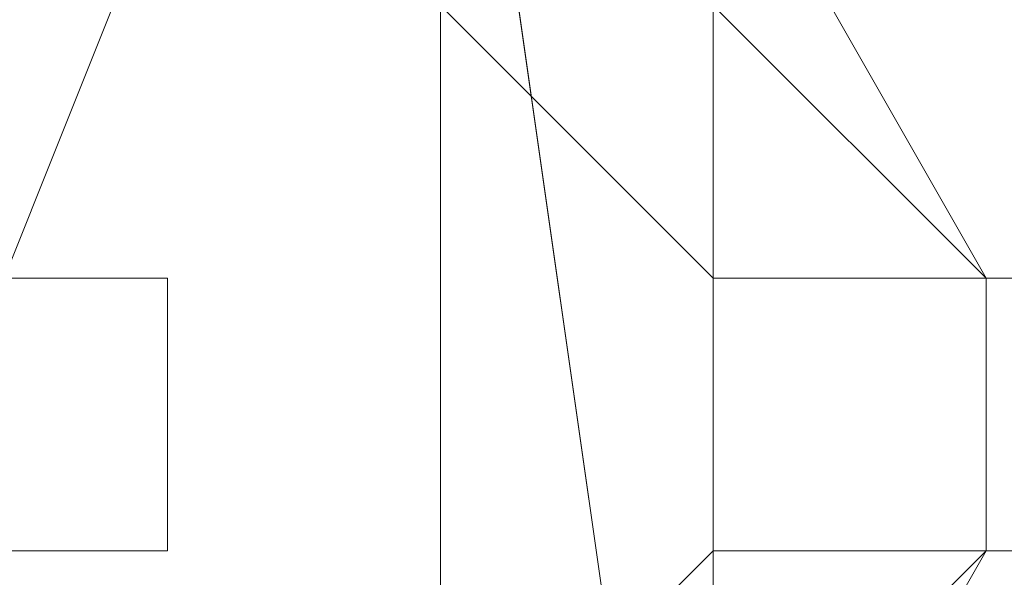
# Model space of a CAD drawing. Header units: inches. Extents: x -79624 to 52587, y -27526 to 10116.
# Tile 231 of 256: x 6317 to 6349, y -7667 to -7649. Entities that reach past the tile are written whole.
import ezdxf
from ezdxf import colors
from ezdxf.entities.mleader import LeaderData, LeaderLine
from ezdxf.math import Vec2, Vec3

# ---------------------------------------------------------------- set-up
doc = ezdxf.new("R2010")
doc.units = ezdxf.units.IN
doc.header["$MEASUREMENT"] = 0
doc.layers.add('- განათება', color=7, linetype='Continuous')
doc.layers.add('Dimensioning - General', color=7, linetype='Continuous')
doc.layers.add('- მექანიკური ნაწილი', color=7, linetype='Continuous', lineweight=18)
doc.styles.add('CT', font='ARIALN.TTF', dxfattribs={"height": 200})
doc.styles.add('GENERATED_STYLE_1', font='txt')
doc.dimstyles.new('GENERATED_STYLE__1', dxfattribs={"dimtxt": 100, "dimasz": 76, "dimexe": 0.18, "dimexo": 0.0625, "dimgap": 0, "dimtad": 0, "dimdec": 0, "dimlfac": 0.1, "dimzin": 0, "dimdsep": 46, "dimtxsty": 'GENERATED_STYLE_1', "dimblk": 'ARROWHEAD_5', "dimblk1": 'ARROWHEAD_5', "dimblk2": 'ARROWHEAD_5', "dimcen": 0.09, "dimse1": 1, "dimse2": 1, "dimclrd": 7, "dimclre": 7, "dimclrt": 7, "dimadec": 0, "dimazin": 0, "dimtfac": 1, "dimtdec": 4, "dimtmove": 0, "dimatfit": 3, "dimfxl": 1, "dimtolj": 1, "dimtzin": 0, "dimarcsym": 0})

# ---------------------------------------------------------------- blocks, each defined once
blk = doc.blocks.new('ARROWHEAD_5')
at = {"linetype": 'Continuous', "lineweight": 0}
blk.add_hatch(color=0, dxfattribs=at).paths.add_polyline_path([(-1, 0.2679), (0, 0), (-1, -0.2679)])
at = {"color": 0, "linetype": 'Continuous', "lineweight": 0}
blk.add_line((0, 0), (-1, 0), dxfattribs=at)
blk = doc.blocks.new('*D249')
at = {"layer": 'Defpoints', "color": 0, "linetype": 'Continuous', "transparency": 16777216}
for p in [(358.556, 209.203), (25258.556, 209.203), (1258.556, -26125.722)]:
    blk.add_point(p, dxfattribs=at)
at = {"layer": 'Dimensioning - General', "color": 7, "linetype": 'Continuous', "lineweight": -2, "transparency": 16777216}
for p, q in [((358.556, 133.203), (358.556, -12795.724)), ((358.556, -26049.722), (358.556, -13148.104))]:
    blk.add_line(p, q, dxfattribs=at)
at = {"layer": 'Dimensioning - General', "color": 7, "linetype": 'Continuous', "lineweight": -2, "transparency": 16777216, "xscale": 76.00000000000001, "yscale": 76.00000000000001, "zscale": 76.00000000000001}
for p, rotation in [((358.556, 209.203), 90), ((358.556, -26125.722), 270)]:
    blk.add_blockref('ARROWHEAD_5', p, dxfattribs=dict(at, rotation=rotation))
at = {"layer": 'Dimensioning - General', "color": 7, "linetype": 'Continuous', "lineweight": 13, "transparency": 16777216, "insert": (358.556, -12971.914), "char_height": 100, "attachment_point": 5, "rotation": 90, "style": 'GENERATED_STYLE_1'}
blk.add_mtext('\\A1;2633', dxfattribs=at)
blk = doc.blocks.new('_DotSmall')
at = {"color": 0, "linetype": 'ByBlock', "const_width": 0.5}
blk.add_lwpolyline([(-0.0625, 0, 1), (0.0625, 0, 1)], format="xyb", close=True, dxfattribs=at)

msp = doc.modelspace()

# ---------------------------------------------------------------- linework, layer by layer
at = {"layer": '- მექანიკური ნაწილი', "color": 7, "lineweight": 0}
for points in [[(6330.76563, -7199.35115), (6330.76563, -7702.34471), (6312.80158, -7702.34471), (6330.76563, -7702.34471), (6312.80158, -7702.34471), (6312.80158, -7855.03918), (6330.76563, -7855.03918), (6330.76563, -7702.34471), (6339.74766, -7702.34471), (6339.74766, -7855.03918), (6330.76563, -7855.03918), (6339.74766, -7855.03918), (6330.76563, -7855.03918), (6339.74766, -7855.03918), (6330.76563, -7855.03918), (6330.76563, -7890.96729)], [(6312.80158, -7199.35115), (6312.80158, -7702.34471), (6330.76563, -7702.34471), (6330.76563, -7199.35115)], [(6339.74766, -7199.35115), (6339.74766, -7702.34471), (6330.76563, -7702.34471), (6330.76563, -7199.35115)], [(6330.76563, -7630.48848), (6339.74766, -7693.36268), (6330.76563, -7630.48848)]]:
    msp.add_lwpolyline(points, dxfattribs=at)
at = {"layer": '- მექანიკური ნაწილი', "lineweight": 0}
for points in [[(6348.72969, -7657.43457), (6312.80158, -7594.56037), (6348.72969, -7657.43457)], [(6339.74766, -7675.39862), (6339.74766, -7666.4166), (6339.74766, -7657.43457), (6339.74766, -7666.4166), (6339.74766, -7657.43457), (6339.74766, -7648.45254), (6339.74766, -7639.47051), (6330.76563, -7639.47051), (6330.76563, -7630.48848), (6321.78361, -7630.48848), (6312.80158, -7630.48848)], [(6330.76563, -7648.45254), (6339.74766, -7657.43457), (6330.76563, -7648.45254)], [(6330.76563, -7648.45254), (6339.74766, -7657.43457), (6330.76563, -7648.45254)], [(6330.76563, -7648.45254), (6339.74766, -7657.43457), (6330.76563, -7648.45254)], [(6330.76563, -7648.45254), (6339.74766, -7657.43457), (6330.76563, -7648.45254)], [(6330.76563, -7648.45254), (6339.74766, -7657.43457), (6330.76563, -7648.45254)], [(6330.76563, -7648.45254), (6339.74766, -7657.43457), (6330.76563, -7648.45254)], [(6330.76563, -7648.45254), (6339.74766, -7657.43457), (6330.76563, -7648.45254)], [(6330.76563, -7648.45254), (6339.74766, -7657.43457), (6330.76563, -7648.45254)], [(6330.76563, -7648.45254), (6339.74766, -7657.43457), (6330.76563, -7648.45254)], [(6330.76563, -7648.45254), (6339.74766, -7657.43457), (6330.76563, -7648.45254)], [(6330.76563, -7648.45254), (6339.74766, -7657.43457), (6330.76563, -7648.45254)], [(6330.76563, -7648.45254), (6339.74766, -7657.43457), (6330.76563, -7648.45254)], [(6330.76563, -7648.45254), (6339.74766, -7657.43457), (6330.76563, -7648.45254)], [(6330.76563, -7648.45254), (6339.74766, -7657.43457), (6330.76563, -7648.45254)], [(6330.76563, -7648.45254), (6339.74766, -7657.43457), (6330.76563, -7648.45254)], [(6330.76563, -7648.45254), (6339.74766, -7657.43457), (6330.76563, -7648.45254)], [(6330.76563, -7648.45254), (6339.74766, -7657.43457), (6330.76563, -7648.45254)], [(6330.76563, -7648.45254), (6339.74766, -7657.43457), (6330.76563, -7648.45254)], [(6330.76563, -7648.45254), (6339.74766, -7657.43457), (6330.76563, -7648.45254)], [(6330.76563, -7648.45254), (6339.74766, -7657.43457), (6330.76563, -7648.45254)], [(6330.76563, -7648.45254), (6339.74766, -7657.43457), (6330.76563, -7648.45254)], [(6330.76563, -7648.45254), (6339.74766, -7657.43457), (6330.76563, -7648.45254)], [(6330.76563, -7648.45254), (6339.74766, -7657.43457), (6330.76563, -7648.45254)], [(6330.76563, -7648.45254), (6339.74766, -7657.43457), (6330.76563, -7648.45254)], [(6339.74766, -7657.43457), (6339.74766, -7648.45254), (6339.74766, -7657.43457)], [(6339.74766, -7648.45254), (6339.74766, -7657.43457), (6339.74766, -7648.45254)], [(6339.74766, -7648.45254), (6339.74766, -7657.43457), (6339.74766, -7648.45254)], [(6339.74766, -7648.45254), (6339.74766, -7657.43457), (6339.74766, -7648.45254)], [(6339.74766, -7648.45254), (6339.74766, -7657.43457), (6339.74766, -7648.45254)], [(6339.74766, -7648.45254), (6339.74766, -7657.43457), (6339.74766, -7648.45254)], [(6339.74766, -7648.45254), (6339.74766, -7657.43457), (6339.74766, -7648.45254)], [(6339.74766, -7648.45254), (6339.74766, -7657.43457), (6339.74766, -7648.45254)], [(6339.74766, -7648.45254), (6339.74766, -7657.43457), (6339.74766, -7648.45254)], [(6339.74766, -7648.45254), (6339.74766, -7657.43457), (6339.74766, -7648.45254)], [(6339.74766, -7648.45254), (6339.74766, -7657.43457), (6339.74766, -7648.45254)], [(6339.74766, -7648.45254), (6339.74766, -7657.43457), (6339.74766, -7648.45254)], [(6339.74766, -7648.45254), (6339.74766, -7657.43457), (6339.74766, -7648.45254)], [(6339.74766, -7648.45254), (6339.74766, -7657.43457), (6339.74766, -7648.45254)], [(6339.74766, -7648.45254), (6339.74766, -7657.43457), (6339.74766, -7648.45254)], [(6339.74766, -7648.45254), (6339.74766, -7657.43457), (6339.74766, -7648.45254)], [(6339.74766, -7648.45254), (6339.74766, -7657.43457), (6339.74766, -7648.45254)], [(6339.74766, -7648.45254), (6339.74766, -7657.43457), (6339.74766, -7648.45254)], [(6339.74766, -7648.45254), (6339.74766, -7657.43457), (6339.74766, -7648.45254)], [(6339.74766, -7648.45254), (6339.74766, -7657.43457), (6339.74766, -7648.45254)], [(6339.74766, -7648.45254), (6339.74766, -7657.43457), (6339.74766, -7648.45254)], [(6339.74766, -7648.45254), (6339.74766, -7657.43457), (6339.74766, -7648.45254)], [(6339.74766, -7648.45254), (6339.74766, -7657.43457), (6339.74766, -7648.45254)], [(6339.74766, -7648.45254), (6339.74766, -7657.43457), (6339.74766, -7648.45254)], [(6339.74766, -7648.45254), (6339.74766, -7657.43457), (6339.74766, -7648.45254)], [(6339.74766, -7648.45254), (6339.74766, -7657.43457), (6339.74766, -7648.45254)], [(6339.74766, -7648.45254), (6339.74766, -7657.43457), (6339.74766, -7648.45254)], [(6339.74766, -7648.45254), (6339.74766, -7657.43457), (6339.74766, -7648.45254)], [(6339.74766, -7648.45254), (6339.74766, -7657.43457), (6339.74766, -7648.45254)], [(6339.74766, -7648.45254), (6339.74766, -7657.43457), (6339.74766, -7648.45254)], [(6339.74766, -7648.45254), (6339.74766, -7657.43457), (6339.74766, -7648.45254)], [(6339.74766, -7648.45254), (6339.74766, -7657.43457), (6339.74766, -7648.45254)], [(6339.74766, -7648.45254), (6339.74766, -7657.43457), (6339.74766, -7648.45254)], [(6339.74766, -7648.45254), (6339.74766, -7657.43457), (6339.74766, -7648.45254)], [(6339.74766, -7648.45254), (6339.74766, -7657.43457), (6339.74766, -7648.45254)], [(6339.74766, -7648.45254), (6339.74766, -7657.43457), (6339.74766, -7648.45254)], [(6339.74766, -7648.45254), (6339.74766, -7657.43457), (6339.74766, -7648.45254)], [(6339.74766, -7648.45254), (6339.74766, -7657.43457), (6339.74766, -7648.45254)], [(6339.74766, -7648.45254), (6339.74766, -7657.43457), (6339.74766, -7648.45254)], [(6339.74766, -7648.45254), (6339.74766, -7657.43457), (6339.74766, -7648.45254)], [(6339.74766, -7648.45254), (6339.74766, -7657.43457), (6339.74766, -7648.45254)], [(6339.74766, -7648.45254), (6339.74766, -7657.43457), (6339.74766, -7648.45254)], [(6339.74766, -7648.45254), (6339.74766, -7657.43457), (6339.74766, -7648.45254)], [(6339.74766, -7648.45254), (6339.74766, -7657.43457), (6339.74766, -7648.45254)], [(6339.74766, -7648.45254), (6339.74766, -7657.43457), (6339.74766, -7648.45254)], [(6339.74766, -7648.45254), (6339.74766, -7657.43457), (6339.74766, -7648.45254)], [(6339.74766, -7648.45254), (6339.74766, -7657.43457), (6339.74766, -7648.45254)], [(6339.74766, -7648.45254), (6339.74766, -7657.43457), (6339.74766, -7648.45254)], [(6339.74766, -7648.45254), (6339.74766, -7657.43457), (6339.74766, -7648.45254)], [(6339.74766, -7648.45254), (6339.74766, -7657.43457), (6339.74766, -7648.45254)], [(6339.74766, -7648.45254), (6339.74766, -7657.43457), (6339.74766, -7648.45254)], [(6339.74766, -7648.45254), (6339.74766, -7657.43457), (6339.74766, -7648.45254)], [(6339.74766, -7648.45254), (6339.74766, -7657.43457), (6339.74766, -7648.45254)], [(6339.74766, -7648.45254), (6339.74766, -7657.43457), (6339.74766, -7648.45254)], [(6339.74766, -7648.45254), (6339.74766, -7657.43457), (6339.74766, -7648.45254)], [(6339.74766, -7648.45254), (6339.74766, -7657.43457), (6339.74766, -7648.45254)], [(6339.74766, -7648.45254), (6339.74766, -7657.43457), (6339.74766, -7648.45254)], [(6339.74766, -7648.45254), (6339.74766, -7657.43457), (6339.74766, -7648.45254)], [(6339.74766, -7648.45254), (6339.74766, -7657.43457), (6339.74766, -7648.45254)], [(6339.74766, -7648.45254), (6339.74766, -7657.43457), (6339.74766, -7648.45254)], [(6339.74766, -7648.45254), (6339.74766, -7657.43457), (6339.74766, -7648.45254)], [(6339.74766, -7648.45254), (6339.74766, -7657.43457), (6339.74766, -7648.45254)], [(6339.74766, -7648.45254), (6339.74766, -7657.43457), (6339.74766, -7648.45254)], [(6339.74766, -7648.45254), (6339.74766, -7657.43457), (6339.74766, -7648.45254)], [(6339.74766, -7648.45254), (6339.74766, -7657.43457), (6339.74766, -7648.45254)], [(6339.74766, -7648.45254), (6339.74766, -7657.43457), (6339.74766, -7648.45254)], [(6339.74766, -7648.45254), (6339.74766, -7657.43457), (6339.74766, -7648.45254)], [(6339.74766, -7657.43457), (6339.74766, -7648.45254), (6339.74766, -7657.43457)], [(6339.74766, -7657.43457), (6339.74766, -7648.45254)], [(6339.74766, -7666.4166), (6339.74766, -7657.43457), (6339.74766, -7666.4166)], [(6339.74766, -7657.43457), (6339.74766, -7657.43457)], [(6339.74766, -7657.43457), (6339.74766, -7666.4166), (6339.74766, -7657.43457)], [(6339.74766, -7657.43457), (6339.74766, -7666.4166), (6339.74766, -7657.43457)], [(6339.74766, -7657.43457), (6339.74766, -7666.4166), (6339.74766, -7657.43457)], [(6339.74766, -7657.43457), (6339.74766, -7666.4166), (6339.74766, -7657.43457)], [(6339.74766, -7657.43457), (6339.74766, -7666.4166), (6339.74766, -7657.43457)], [(6339.74766, -7657.43457), (6339.74766, -7666.4166), (6339.74766, -7657.43457)], [(6339.74766, -7657.43457), (6339.74766, -7666.4166), (6339.74766, -7657.43457)], [(6339.74766, -7657.43457), (6339.74766, -7666.4166), (6339.74766, -7657.43457)], [(6339.74766, -7666.4166), (6339.74766, -7657.43457), (6339.74766, -7666.4166)], [(6339.74766, -7657.43457), (6339.74766, -7666.4166), (6339.74766, -7657.43457)], [(6339.74766, -7657.43457), (6339.74766, -7666.4166), (6339.74766, -7657.43457)], [(6339.74766, -7657.43457), (6339.74766, -7666.4166), (6339.74766, -7657.43457)], [(6339.74766, -7666.4166), (6339.74766, -7657.43457), (6339.74766, -7666.4166)], [(6339.74766, -7657.43457), (6339.74766, -7657.43457)], [(6339.74766, -7666.4166), (6339.74766, -7657.43457), (6339.74766, -7666.4166)], [(6339.74766, -7657.43457), (6339.74766, -7666.4166), (6339.74766, -7657.43457)], [(6339.74766, -7657.43457), (6339.74766, -7666.4166), (6339.74766, -7657.43457)], [(6339.74766, -7657.43457), (6339.74766, -7666.4166), (6339.74766, -7657.43457)], [(6339.74766, -7657.43457), (6339.74766, -7666.4166), (6339.74766, -7657.43457)], [(6339.74766, -7657.43457), (6339.74766, -7666.4166), (6339.74766, -7657.43457)], [(6339.74766, -7657.43457), (6339.74766, -7666.4166), (6339.74766, -7657.43457)], [(6339.74766, -7657.43457), (6339.74766, -7666.4166), (6339.74766, -7657.43457)], [(6339.74766, -7657.43457), (6339.74766, -7666.4166), (6339.74766, -7657.43457)], [(6339.74766, -7657.43457), (6339.74766, -7666.4166), (6339.74766, -7657.43457)], [(6339.74766, -7657.43457), (6339.74766, -7666.4166), (6339.74766, -7657.43457)], [(6339.74766, -7657.43457), (6339.74766, -7666.4166), (6339.74766, -7657.43457)], [(6339.74766, -7657.43457), (6339.74766, -7666.4166), (6339.74766, -7657.43457)], [(6339.74766, -7657.43457), (6339.74766, -7666.4166), (6339.74766, -7657.43457)], [(6339.74766, -7657.43457), (6339.74766, -7666.4166), (6339.74766, -7657.43457)], [(6339.74766, -7657.43457), (6339.74766, -7666.4166), (6339.74766, -7657.43457)], [(6339.74766, -7657.43457), (6339.74766, -7666.4166), (6339.74766, -7657.43457)], [(6339.74766, -7657.43457), (6339.74766, -7666.4166), (6339.74766, -7657.43457)], [(6339.74766, -7657.43457), (6339.74766, -7666.4166), (6339.74766, -7657.43457)], [(6339.74766, -7657.43457), (6339.74766, -7666.4166), (6339.74766, -7657.43457)], [(6339.74766, -7657.43457), (6339.74766, -7657.43457)], [(6339.74766, -7657.43457), (6339.74766, -7657.43457)], [(6339.74766, -7657.43457), (6339.74766, -7657.43457)], [(6339.74766, -7657.43457), (6339.74766, -7657.43457)], [(6339.74766, -7657.43457), (6339.74766, -7657.43457)], [(6339.74766, -7657.43457), (6339.74766, -7657.43457)], [(6339.74766, -7657.43457), (6339.74766, -7657.43457)], [(6339.74766, -7657.43457), (6339.74766, -7657.43457)], [(6339.74766, -7657.43457), (6339.74766, -7657.43457)], [(6339.74766, -7657.43457), (6339.74766, -7657.43457)], [(6339.74766, -7657.43457), (6339.74766, -7657.43457)], [(6339.74766, -7657.43457), (6339.74766, -7657.43457)], [(6339.74766, -7657.43457), (6339.74766, -7657.43457)], [(6339.74766, -7657.43457), (6339.74766, -7657.43457)], [(6339.74766, -7657.43457), (6339.74766, -7657.43457)], [(6339.74766, -7657.43457), (6339.74766, -7657.43457)], [(6339.74766, -7657.43457), (6339.74766, -7657.43457)], [(6339.74766, -7657.43457), (6339.74766, -7657.43457)], [(6339.74766, -7657.43457), (6339.74766, -7657.43457)], [(6339.74766, -7657.43457), (6339.74766, -7657.43457)], [(6339.74766, -7657.43457), (6339.74766, -7657.43457)], [(6339.74766, -7657.43457), (6339.74766, -7657.43457)], [(6339.74766, -7657.43457), (6339.74766, -7657.43457)], [(6339.74766, -7657.43457), (6339.74766, -7657.43457)], [(6339.74766, -7657.43457), (6339.74766, -7657.43457)], [(6339.74766, -7657.43457), (6339.74766, -7657.43457)], [(6339.74766, -7657.43457), (6339.74766, -7657.43457)], [(6339.74766, -7657.43457), (6339.74766, -7657.43457)], [(6339.74766, -7657.43457), (6339.74766, -7657.43457)], [(6339.74766, -7657.43457), (6339.74766, -7657.43457)], [(6339.74766, -7657.43457), (6339.74766, -7657.43457)], [(6339.74766, -7657.43457), (6339.74766, -7657.43457)], [(6339.74766, -7666.4166), (6339.74766, -7657.43457)], [(6339.74766, -7666.4166), (6339.74766, -7657.43457)], [(6339.74766, -7657.43457), (6339.74766, -7666.4166), (6339.74766, -7657.43457)], [(6339.74766, -7657.43457), (6339.74766, -7666.4166), (6339.74766, -7657.43457)], [(6339.74766, -7657.43457), (6339.74766, -7666.4166), (6339.74766, -7657.43457)], [(6339.74766, -7657.43457), (6339.74766, -7666.4166), (6339.74766, -7657.43457)], [(6339.74766, -7657.43457), (6339.74766, -7666.4166), (6339.74766, -7657.43457)], [(6339.74766, -7657.43457), (6339.74766, -7666.4166), (6339.74766, -7657.43457)], [(6339.74766, -7657.43457), (6339.74766, -7666.4166), (6339.74766, -7657.43457)], [(6339.74766, -7657.43457), (6339.74766, -7666.4166), (6339.74766, -7657.43457)], [(6339.74766, -7666.4166), (6339.74766, -7657.43457), (6339.74766, -7666.4166)], [(6339.74766, -7657.43457), (6339.74766, -7666.4166), (6339.74766, -7657.43457)], [(6339.74766, -7657.43457), (6339.74766, -7666.4166), (6339.74766, -7657.43457)], [(6339.74766, -7657.43457), (6339.74766, -7666.4166), (6339.74766, -7657.43457)], [(6339.74766, -7666.4166), (6339.74766, -7657.43457), (6339.74766, -7666.4166)], [(6339.74766, -7657.43457), (6339.74766, -7657.43457)], [(6339.74766, -7666.4166), (6339.74766, -7657.43457), (6339.74766, -7666.4166)], [(6339.74766, -7657.43457), (6339.74766, -7666.4166), (6339.74766, -7657.43457)], [(6339.74766, -7657.43457), (6339.74766, -7666.4166), (6339.74766, -7657.43457)], [(6339.74766, -7657.43457), (6339.74766, -7666.4166), (6339.74766, -7657.43457)], [(6339.74766, -7657.43457), (6339.74766, -7666.4166), (6339.74766, -7657.43457)], [(6339.74766, -7657.43457), (6339.74766, -7666.4166), (6339.74766, -7657.43457)], [(6339.74766, -7657.43457), (6339.74766, -7666.4166), (6339.74766, -7657.43457)], [(6339.74766, -7657.43457), (6339.74766, -7666.4166), (6339.74766, -7657.43457)], [(6339.74766, -7657.43457), (6339.74766, -7666.4166), (6339.74766, -7657.43457)], [(6339.74766, -7657.43457), (6339.74766, -7666.4166), (6339.74766, -7657.43457)], [(6339.74766, -7657.43457), (6339.74766, -7666.4166), (6339.74766, -7657.43457)], [(6339.74766, -7657.43457), (6339.74766, -7666.4166), (6339.74766, -7657.43457)], [(6339.74766, -7657.43457), (6339.74766, -7666.4166), (6339.74766, -7657.43457)], [(6339.74766, -7657.43457), (6339.74766, -7666.4166), (6339.74766, -7657.43457)], [(6339.74766, -7657.43457), (6339.74766, -7666.4166), (6339.74766, -7657.43457)], [(6339.74766, -7657.43457), (6339.74766, -7666.4166), (6339.74766, -7657.43457)], [(6339.74766, -7657.43457), (6339.74766, -7666.4166), (6339.74766, -7657.43457)], [(6339.74766, -7657.43457), (6339.74766, -7666.4166), (6339.74766, -7657.43457)], [(6339.74766, -7657.43457), (6339.74766, -7666.4166), (6339.74766, -7657.43457)], [(6339.74766, -7657.43457), (6339.74766, -7666.4166), (6339.74766, -7657.43457)], [(6339.74766, -7657.43457), (6339.74766, -7657.43457)], [(6339.74766, -7657.43457), (6339.74766, -7657.43457)], [(6339.74766, -7657.43457), (6339.74766, -7657.43457)], [(6339.74766, -7657.43457), (6339.74766, -7657.43457)], [(6339.74766, -7657.43457), (6339.74766, -7657.43457)], [(6339.74766, -7657.43457), (6339.74766, -7657.43457)], [(6339.74766, -7657.43457), (6339.74766, -7657.43457)], [(6339.74766, -7657.43457), (6339.74766, -7657.43457)], [(6339.74766, -7657.43457), (6339.74766, -7657.43457)], [(6339.74766, -7657.43457), (6339.74766, -7657.43457)], [(6339.74766, -7657.43457), (6339.74766, -7657.43457)], [(6339.74766, -7657.43457), (6339.74766, -7657.43457)], [(6339.74766, -7657.43457), (6339.74766, -7657.43457)], [(6339.74766, -7657.43457), (6339.74766, -7657.43457)], [(6339.74766, -7657.43457), (6339.74766, -7657.43457)], [(6339.74766, -7657.43457), (6339.74766, -7657.43457)], [(6339.74766, -7657.43457), (6339.74766, -7657.43457)], [(6339.74766, -7657.43457), (6339.74766, -7657.43457)], [(6339.74766, -7657.43457), (6339.74766, -7657.43457)], [(6339.74766, -7657.43457), (6339.74766, -7657.43457)], [(6339.74766, -7657.43457), (6339.74766, -7657.43457)], [(6339.74766, -7657.43457), (6339.74766, -7657.43457)], [(6339.74766, -7657.43457), (6339.74766, -7657.43457)], [(6339.74766, -7657.43457), (6339.74766, -7657.43457)], [(6339.74766, -7657.43457), (6339.74766, -7657.43457)], [(6339.74766, -7657.43457), (6339.74766, -7657.43457)], [(6339.74766, -7657.43457), (6339.74766, -7657.43457)], [(6339.74766, -7657.43457), (6339.74766, -7657.43457)], [(6339.74766, -7657.43457), (6339.74766, -7657.43457)], [(6339.74766, -7657.43457), (6339.74766, -7657.43457)], [(6339.74766, -7657.43457), (6339.74766, -7657.43457)], [(6339.74766, -7657.43457), (6339.74766, -7657.43457)], [(6339.74766, -7657.43457), (6339.74766, -7666.4166), (6339.74766, -7657.43457)], [(6339.74766, -7657.43457), (6339.74766, -7666.4166), (6339.74766, -7657.43457)], [(6339.74766, -7657.43457), (6339.74766, -7666.4166), (6339.74766, -7657.43457)], [(6339.74766, -7657.43457), (6339.74766, -7666.4166), (6339.74766, -7657.43457)], [(6339.74766, -7657.43457), (6339.74766, -7666.4166), (6339.74766, -7657.43457)], [(6339.74766, -7657.43457), (6339.74766, -7666.4166), (6339.74766, -7657.43457)], [(6339.74766, -7657.43457), (6339.74766, -7666.4166), (6339.74766, -7657.43457)], [(6339.74766, -7657.43457), (6339.74766, -7666.4166), (6339.74766, -7657.43457)], [(6339.74766, -7666.4166), (6339.74766, -7657.43457), (6339.74766, -7666.4166)], [(6339.74766, -7657.43457), (6339.74766, -7666.4166), (6339.74766, -7657.43457)], [(6339.74766, -7657.43457), (6339.74766, -7666.4166), (6339.74766, -7657.43457)], [(6339.74766, -7657.43457), (6339.74766, -7666.4166), (6339.74766, -7657.43457)], [(6339.74766, -7666.4166), (6339.74766, -7657.43457), (6339.74766, -7666.4166)], [(6339.74766, -7657.43457), (6339.74766, -7657.43457)], [(6339.74766, -7666.4166), (6339.74766, -7657.43457), (6339.74766, -7666.4166)], [(6339.74766, -7657.43457), (6339.74766, -7666.4166), (6339.74766, -7657.43457)], [(6339.74766, -7657.43457), (6339.74766, -7666.4166), (6339.74766, -7657.43457)], [(6339.74766, -7657.43457), (6339.74766, -7666.4166), (6339.74766, -7657.43457)], [(6339.74766, -7657.43457), (6339.74766, -7666.4166), (6339.74766, -7657.43457)], [(6339.74766, -7657.43457), (6339.74766, -7666.4166), (6339.74766, -7657.43457)], [(6339.74766, -7657.43457), (6339.74766, -7666.4166), (6339.74766, -7657.43457)], [(6339.74766, -7657.43457), (6339.74766, -7666.4166), (6339.74766, -7657.43457)], [(6339.74766, -7657.43457), (6339.74766, -7666.4166), (6339.74766, -7657.43457)], [(6339.74766, -7657.43457), (6339.74766, -7666.4166), (6339.74766, -7657.43457)], [(6339.74766, -7657.43457), (6339.74766, -7666.4166), (6339.74766, -7657.43457)], [(6339.74766, -7657.43457), (6339.74766, -7666.4166), (6339.74766, -7657.43457)], [(6339.74766, -7657.43457), (6339.74766, -7666.4166), (6339.74766, -7657.43457)], [(6339.74766, -7657.43457), (6339.74766, -7666.4166), (6339.74766, -7657.43457)], [(6339.74766, -7657.43457), (6339.74766, -7666.4166), (6339.74766, -7657.43457)], [(6339.74766, -7657.43457), (6339.74766, -7666.4166), (6339.74766, -7657.43457)], [(6339.74766, -7657.43457), (6339.74766, -7666.4166), (6339.74766, -7657.43457)], [(6339.74766, -7657.43457), (6339.74766, -7666.4166), (6339.74766, -7657.43457)], [(6339.74766, -7657.43457), (6339.74766, -7666.4166), (6339.74766, -7657.43457)], [(6339.74766, -7657.43457), (6339.74766, -7666.4166), (6339.74766, -7657.43457)], [(6339.74766, -7657.43457), (6339.74766, -7657.43457)], [(6339.74766, -7657.43457), (6339.74766, -7657.43457)], [(6339.74766, -7657.43457), (6339.74766, -7657.43457)], [(6339.74766, -7657.43457), (6339.74766, -7657.43457)], [(6339.74766, -7657.43457), (6339.74766, -7657.43457)], [(6339.74766, -7657.43457), (6339.74766, -7657.43457)], [(6339.74766, -7657.43457), (6339.74766, -7657.43457)], [(6339.74766, -7657.43457), (6339.74766, -7657.43457)], [(6339.74766, -7657.43457), (6339.74766, -7657.43457)], [(6339.74766, -7657.43457), (6339.74766, -7657.43457)], [(6339.74766, -7657.43457), (6339.74766, -7657.43457)], [(6339.74766, -7657.43457), (6339.74766, -7657.43457)], [(6339.74766, -7657.43457), (6339.74766, -7657.43457)], [(6339.74766, -7657.43457), (6339.74766, -7657.43457)], [(6339.74766, -7657.43457), (6339.74766, -7657.43457)], [(6339.74766, -7657.43457), (6339.74766, -7657.43457)], [(6339.74766, -7657.43457), (6339.74766, -7657.43457)], [(6339.74766, -7657.43457), (6339.74766, -7657.43457)], [(6339.74766, -7657.43457), (6339.74766, -7657.43457)], [(6339.74766, -7657.43457), (6339.74766, -7657.43457)], [(6339.74766, -7657.43457), (6339.74766, -7657.43457)], [(6339.74766, -7657.43457), (6339.74766, -7657.43457)], [(6339.74766, -7657.43457), (6339.74766, -7657.43457)], [(6339.74766, -7657.43457), (6339.74766, -7657.43457)], [(6339.74766, -7657.43457), (6339.74766, -7657.43457)], [(6339.74766, -7657.43457), (6339.74766, -7657.43457)], [(6339.74766, -7657.43457), (6339.74766, -7657.43457)], [(6339.74766, -7657.43457), (6339.74766, -7657.43457)], [(6339.74766, -7657.43457), (6339.74766, -7657.43457)], [(6339.74766, -7657.43457), (6339.74766, -7657.43457)], [(6339.74766, -7657.43457), (6339.74766, -7657.43457)], [(6339.74766, -7657.43457), (6339.74766, -7657.43457)], [(6339.74766, -7666.4166), (6339.74766, -7657.43457), (6339.74766, -7666.4166)], [(6339.74766, -7657.43457), (6339.74766, -7657.43457)], [(6339.74766, -7666.4166), (6339.74766, -7657.43457)], [(6348.72969, -7657.43457), (6348.72969, -7657.43457)], [(6357.71172, -7657.43457), (6348.72969, -7657.43457), (6357.71172, -7657.43457)], [(6348.72969, -7657.43457), (6348.72969, -7657.43457)], [(6312.80158, -7729.29079), (6348.72969, -7666.4166), (6312.80158, -7729.29079)], [(6339.74766, -7666.4166), (6330.76563, -7675.39862), (6339.74766, -7666.4166)], [(6339.74766, -7666.4166), (6330.76563, -7675.39862), (6339.74766, -7666.4166)], [(6339.74766, -7666.4166), (6330.76563, -7675.39862), (6339.74766, -7666.4166)], [(6339.74766, -7666.4166), (6330.76563, -7675.39862), (6339.74766, -7666.4166)], [(6339.74766, -7666.4166), (6330.76563, -7675.39862), (6339.74766, -7666.4166)], [(6339.74766, -7666.4166), (6330.76563, -7675.39862), (6339.74766, -7666.4166)], [(6339.74766, -7666.4166), (6330.76563, -7675.39862), (6339.74766, -7666.4166)], [(6339.74766, -7666.4166), (6330.76563, -7675.39862), (6339.74766, -7666.4166)], [(6339.74766, -7666.4166), (6330.76563, -7675.39862), (6339.74766, -7666.4166)], [(6339.74766, -7666.4166), (6330.76563, -7675.39862), (6339.74766, -7666.4166)], [(6339.74766, -7666.4166), (6330.76563, -7675.39862), (6339.74766, -7666.4166)], [(6339.74766, -7666.4166), (6330.76563, -7675.39862), (6339.74766, -7666.4166)], [(6339.74766, -7666.4166), (6330.76563, -7675.39862), (6339.74766, -7666.4166)], [(6339.74766, -7666.4166), (6330.76563, -7675.39862), (6339.74766, -7666.4166)], [(6339.74766, -7666.4166), (6330.76563, -7675.39862), (6339.74766, -7666.4166)], [(6339.74766, -7666.4166), (6330.76563, -7675.39862), (6339.74766, -7666.4166)], [(6330.76563, -7675.39862), (6339.74766, -7666.4166), (6330.76563, -7675.39862)], [(6330.76563, -7675.39862), (6339.74766, -7666.4166), (6339.74766, -7675.39862)], [(6339.74766, -7675.39862), (6339.74766, -7666.4166), (6330.76563, -7675.39862)], [(6330.76563, -7675.39862), (6339.74766, -7666.4166), (6330.76563, -7675.39862)], [(6339.74766, -7666.4166), (6330.76563, -7675.39862), (6339.74766, -7666.4166)], [(6339.74766, -7666.4166), (6330.76563, -7675.39862), (6339.74766, -7666.4166)], [(6339.74766, -7666.4166), (6330.76563, -7675.39862), (6339.74766, -7666.4166)], [(6339.74766, -7666.4166), (6330.76563, -7675.39862), (6339.74766, -7666.4166)], [(6339.74766, -7666.4166), (6330.76563, -7675.39862), (6339.74766, -7666.4166)], [(6339.74766, -7666.4166), (6330.76563, -7675.39862), (6339.74766, -7666.4166)], [(6339.74766, -7666.4166), (6330.76563, -7675.39862), (6339.74766, -7666.4166)], [(6339.74766, -7666.4166), (6330.76563, -7675.39862), (6339.74766, -7666.4166)], [(6348.72969, -7666.4166), (6339.74766, -7675.39862), (6339.74766, -7666.4166)], [(6348.72969, -7666.4166), (6339.74766, -7666.4166)], [(6339.74766, -7666.4166), (6348.72969, -7666.4166), (6339.74766, -7666.4166)], [(6339.74766, -7675.39862), (6339.74766, -7666.4166), (6339.74766, -7675.39862)], [(6339.74766, -7666.4166), (6339.74766, -7666.4166)], [(6339.74766, -7666.4166), (6339.74766, -7675.39862), (6339.74766, -7666.4166)], [(6339.74766, -7666.4166), (6339.74766, -7675.39862), (6339.74766, -7666.4166)], [(6339.74766, -7666.4166), (6339.74766, -7675.39862), (6339.74766, -7666.4166)], [(6339.74766, -7666.4166), (6339.74766, -7675.39862), (6339.74766, -7666.4166)], [(6339.74766, -7666.4166), (6339.74766, -7675.39862), (6339.74766, -7666.4166)], [(6339.74766, -7666.4166), (6339.74766, -7675.39862), (6339.74766, -7666.4166)], [(6339.74766, -7666.4166), (6339.74766, -7675.39862), (6339.74766, -7666.4166)], [(6339.74766, -7666.4166), (6339.74766, -7675.39862), (6339.74766, -7666.4166)], [(6339.74766, -7666.4166), (6339.74766, -7675.39862), (6339.74766, -7666.4166)], [(6339.74766, -7666.4166), (6339.74766, -7675.39862), (6339.74766, -7666.4166)], [(6339.74766, -7666.4166), (6339.74766, -7675.39862), (6339.74766, -7666.4166)], [(6339.74766, -7666.4166), (6339.74766, -7675.39862), (6339.74766, -7666.4166)], [(6339.74766, -7666.4166), (6339.74766, -7675.39862), (6339.74766, -7666.4166)], [(6339.74766, -7666.4166), (6339.74766, -7675.39862), (6339.74766, -7666.4166)], [(6339.74766, -7666.4166), (6339.74766, -7675.39862), (6339.74766, -7666.4166)], [(6339.74766, -7666.4166), (6339.74766, -7675.39862), (6339.74766, -7666.4166)], [(6339.74766, -7666.4166), (6339.74766, -7675.39862), (6339.74766, -7666.4166)], [(6339.74766, -7666.4166), (6339.74766, -7675.39862), (6339.74766, -7666.4166)], [(6339.74766, -7666.4166), (6339.74766, -7675.39862), (6339.74766, -7666.4166)], [(6339.74766, -7666.4166), (6339.74766, -7675.39862), (6339.74766, -7666.4166)], [(6339.74766, -7666.4166), (6339.74766, -7675.39862), (6339.74766, -7666.4166)], [(6339.74766, -7666.4166), (6339.74766, -7675.39862), (6339.74766, -7666.4166)], [(6339.74766, -7666.4166), (6339.74766, -7666.4166)], [(6339.74766, -7666.4166), (6339.74766, -7666.4166)], [(6339.74766, -7666.4166), (6339.74766, -7666.4166)], [(6339.74766, -7666.4166), (6339.74766, -7666.4166)], [(6339.74766, -7666.4166), (6339.74766, -7666.4166)], [(6339.74766, -7666.4166), (6339.74766, -7666.4166)], [(6339.74766, -7666.4166), (6339.74766, -7666.4166)], [(6339.74766, -7666.4166), (6339.74766, -7666.4166)], [(6339.74766, -7666.4166), (6339.74766, -7666.4166)], [(6339.74766, -7666.4166), (6339.74766, -7666.4166)], [(6339.74766, -7666.4166), (6339.74766, -7666.4166)], [(6339.74766, -7666.4166), (6339.74766, -7666.4166)], [(6339.74766, -7666.4166), (6339.74766, -7666.4166)], [(6339.74766, -7666.4166), (6339.74766, -7666.4166)], [(6339.74766, -7666.4166), (6339.74766, -7666.4166)], [(6339.74766, -7666.4166), (6339.74766, -7666.4166)], [(6339.74766, -7666.4166), (6339.74766, -7666.4166)], [(6339.74766, -7666.4166), (6339.74766, -7666.4166)], [(6339.74766, -7666.4166), (6339.74766, -7666.4166)], [(6339.74766, -7666.4166), (6339.74766, -7666.4166)], [(6339.74766, -7666.4166), (6339.74766, -7666.4166)], [(6339.74766, -7666.4166), (6339.74766, -7666.4166)], [(6339.74766, -7666.4166), (6339.74766, -7666.4166)], [(6339.74766, -7666.4166), (6339.74766, -7666.4166)], [(6339.74766, -7666.4166), (6339.74766, -7666.4166)], [(6339.74766, -7666.4166), (6339.74766, -7666.4166)], [(6339.74766, -7666.4166), (6339.74766, -7666.4166)], [(6339.74766, -7666.4166), (6339.74766, -7666.4166)], [(6339.74766, -7666.4166), (6339.74766, -7666.4166)], [(6339.74766, -7666.4166), (6339.74766, -7666.4166)], [(6339.74766, -7666.4166), (6339.74766, -7666.4166)], [(6339.74766, -7666.4166), (6339.74766, -7675.39862), (6339.74766, -7666.4166)], [(6339.74766, -7666.4166), (6339.74766, -7675.39862), (6339.74766, -7666.4166)], [(6339.74766, -7666.4166), (6339.74766, -7675.39862), (6339.74766, -7666.4166)], [(6339.74766, -7666.4166), (6339.74766, -7675.39862), (6339.74766, -7666.4166)], [(6339.74766, -7666.4166), (6339.74766, -7675.39862), (6339.74766, -7666.4166)], [(6339.74766, -7666.4166), (6339.74766, -7675.39862), (6339.74766, -7666.4166)], [(6339.74766, -7666.4166), (6339.74766, -7675.39862), (6339.74766, -7666.4166)], [(6339.74766, -7666.4166), (6339.74766, -7675.39862), (6339.74766, -7666.4166)], [(6339.74766, -7666.4166), (6339.74766, -7675.39862), (6339.74766, -7666.4166)], [(6339.74766, -7666.4166), (6339.74766, -7675.39862), (6339.74766, -7666.4166)], [(6339.74766, -7666.4166), (6339.74766, -7675.39862), (6339.74766, -7666.4166)], [(6339.74766, -7666.4166), (6339.74766, -7675.39862), (6339.74766, -7666.4166)], [(6339.74766, -7666.4166), (6339.74766, -7675.39862), (6339.74766, -7666.4166)], [(6339.74766, -7666.4166), (6339.74766, -7675.39862), (6339.74766, -7666.4166)], [(6339.74766, -7666.4166), (6339.74766, -7675.39862), (6339.74766, -7666.4166)], [(6339.74766, -7666.4166), (6339.74766, -7675.39862), (6339.74766, -7666.4166)], [(6339.74766, -7666.4166), (6339.74766, -7675.39862), (6339.74766, -7666.4166)], [(6339.74766, -7666.4166), (6339.74766, -7675.39862), (6339.74766, -7666.4166)], [(6339.74766, -7666.4166), (6339.74766, -7675.39862), (6339.74766, -7666.4166)], [(6339.74766, -7666.4166), (6339.74766, -7675.39862), (6339.74766, -7666.4166)], [(6339.74766, -7666.4166), (6339.74766, -7675.39862), (6339.74766, -7666.4166)], [(6339.74766, -7666.4166), (6339.74766, -7675.39862), (6339.74766, -7666.4166)], [(6339.74766, -7666.4166), (6339.74766, -7666.4166)], [(6339.74766, -7666.4166), (6339.74766, -7666.4166)], [(6339.74766, -7666.4166), (6339.74766, -7666.4166)], [(6339.74766, -7666.4166), (6339.74766, -7666.4166)], [(6339.74766, -7666.4166), (6339.74766, -7666.4166)], [(6339.74766, -7666.4166), (6339.74766, -7666.4166)], [(6339.74766, -7666.4166), (6339.74766, -7666.4166)], [(6339.74766, -7666.4166), (6339.74766, -7666.4166)], [(6339.74766, -7666.4166), (6339.74766, -7666.4166)], [(6339.74766, -7666.4166), (6339.74766, -7666.4166)], [(6339.74766, -7666.4166), (6339.74766, -7666.4166)], [(6339.74766, -7666.4166), (6339.74766, -7666.4166)], [(6339.74766, -7666.4166), (6339.74766, -7666.4166)], [(6339.74766, -7666.4166), (6339.74766, -7666.4166)], [(6339.74766, -7666.4166), (6339.74766, -7666.4166)], [(6339.74766, -7666.4166), (6339.74766, -7666.4166)], [(6339.74766, -7666.4166), (6339.74766, -7666.4166)], [(6339.74766, -7666.4166), (6339.74766, -7666.4166)], [(6339.74766, -7666.4166), (6339.74766, -7666.4166)], [(6339.74766, -7666.4166), (6339.74766, -7666.4166)], [(6339.74766, -7666.4166), (6339.74766, -7666.4166)], [(6339.74766, -7666.4166), (6339.74766, -7666.4166)], [(6339.74766, -7666.4166), (6339.74766, -7666.4166)], [(6339.74766, -7666.4166), (6339.74766, -7666.4166)], [(6339.74766, -7666.4166), (6339.74766, -7666.4166)], [(6339.74766, -7666.4166), (6339.74766, -7666.4166)], [(6339.74766, -7666.4166), (6339.74766, -7666.4166)], [(6339.74766, -7666.4166), (6339.74766, -7666.4166)], [(6339.74766, -7666.4166), (6339.74766, -7666.4166)], [(6339.74766, -7666.4166), (6339.74766, -7666.4166)], [(6339.74766, -7666.4166), (6339.74766, -7666.4166)], [(6339.74766, -7675.39862), (6339.74766, -7666.4166), (6339.74766, -7675.39862)], [(6339.74766, -7675.39862), (6339.74766, -7666.4166), (6339.74766, -7675.39862)], [(6339.74766, -7666.4166), (6339.74766, -7675.39862), (6339.74766, -7666.4166)], [(6339.74766, -7666.4166), (6339.74766, -7675.39862), (6339.74766, -7666.4166)], [(6339.74766, -7666.4166), (6339.74766, -7675.39862), (6339.74766, -7666.4166)], [(6339.74766, -7666.4166), (6339.74766, -7675.39862), (6339.74766, -7666.4166)], [(6339.74766, -7666.4166), (6339.74766, -7675.39862), (6339.74766, -7666.4166)], [(6339.74766, -7666.4166), (6339.74766, -7675.39862), (6339.74766, -7666.4166)], [(6339.74766, -7666.4166), (6339.74766, -7675.39862), (6339.74766, -7666.4166)], [(6339.74766, -7666.4166), (6339.74766, -7675.39862), (6339.74766, -7666.4166)], [(6339.74766, -7666.4166), (6339.74766, -7675.39862), (6339.74766, -7666.4166)], [(6339.74766, -7666.4166), (6339.74766, -7675.39862), (6339.74766, -7666.4166)], [(6339.74766, -7666.4166), (6339.74766, -7675.39862), (6339.74766, -7666.4166)], [(6339.74766, -7666.4166), (6339.74766, -7675.39862), (6339.74766, -7666.4166)], [(6339.74766, -7666.4166), (6339.74766, -7675.39862), (6339.74766, -7666.4166)], [(6339.74766, -7666.4166), (6339.74766, -7675.39862), (6339.74766, -7666.4166)], [(6339.74766, -7666.4166), (6339.74766, -7675.39862), (6339.74766, -7666.4166)], [(6339.74766, -7666.4166), (6339.74766, -7675.39862), (6339.74766, -7666.4166)], [(6339.74766, -7666.4166), (6339.74766, -7675.39862), (6339.74766, -7666.4166)], [(6339.74766, -7666.4166), (6339.74766, -7675.39862), (6339.74766, -7666.4166)], [(6339.74766, -7666.4166), (6339.74766, -7675.39862), (6339.74766, -7666.4166)], [(6339.74766, -7666.4166), (6339.74766, -7675.39862), (6339.74766, -7666.4166)], [(6339.74766, -7666.4166), (6339.74766, -7675.39862), (6339.74766, -7666.4166)], [(6339.74766, -7666.4166), (6339.74766, -7675.39862), (6339.74766, -7666.4166)], [(6339.74766, -7666.4166), (6339.74766, -7666.4166)], [(6339.74766, -7666.4166), (6339.74766, -7666.4166)], [(6339.74766, -7666.4166), (6339.74766, -7666.4166)], [(6339.74766, -7666.4166), (6339.74766, -7666.4166)], [(6339.74766, -7666.4166), (6339.74766, -7666.4166)], [(6339.74766, -7666.4166), (6339.74766, -7666.4166)], [(6339.74766, -7666.4166), (6339.74766, -7666.4166)], [(6339.74766, -7666.4166), (6339.74766, -7666.4166)], [(6339.74766, -7666.4166), (6339.74766, -7666.4166)], [(6339.74766, -7666.4166), (6339.74766, -7666.4166)], [(6339.74766, -7666.4166), (6339.74766, -7666.4166)], [(6339.74766, -7666.4166), (6339.74766, -7666.4166)], [(6339.74766, -7666.4166), (6339.74766, -7666.4166)], [(6339.74766, -7666.4166), (6339.74766, -7666.4166)], [(6339.74766, -7666.4166), (6339.74766, -7666.4166)], [(6339.74766, -7666.4166), (6339.74766, -7666.4166)], [(6339.74766, -7666.4166), (6339.74766, -7666.4166)], [(6339.74766, -7666.4166), (6339.74766, -7666.4166)], [(6339.74766, -7666.4166), (6339.74766, -7666.4166)], [(6339.74766, -7666.4166), (6339.74766, -7666.4166)], [(6339.74766, -7666.4166), (6339.74766, -7666.4166)], [(6339.74766, -7666.4166), (6339.74766, -7666.4166)], [(6339.74766, -7666.4166), (6339.74766, -7666.4166)], [(6339.74766, -7666.4166), (6339.74766, -7666.4166)], [(6339.74766, -7666.4166), (6339.74766, -7666.4166)], [(6339.74766, -7666.4166), (6339.74766, -7666.4166)], [(6339.74766, -7666.4166), (6339.74766, -7666.4166)], [(6339.74766, -7666.4166), (6339.74766, -7666.4166)], [(6339.74766, -7666.4166), (6339.74766, -7666.4166)], [(6339.74766, -7666.4166), (6339.74766, -7666.4166)], [(6339.74766, -7666.4166), (6339.74766, -7666.4166)], [(6339.74766, -7675.39862), (6339.74766, -7666.4166), (6339.74766, -7675.39862)], [(6339.74766, -7666.4166), (6339.74766, -7666.4166)], [(6339.74766, -7666.4166), (6339.74766, -7666.4166)], [(6339.74766, -7675.39862), (6339.74766, -7666.4166)], [(6339.74766, -7666.4166), (6339.74766, -7666.4166)], [(6348.72969, -7666.4166), (6357.71172, -7666.4166), (6348.72969, -7666.4166)], [(6348.72969, -7666.4166), (6348.72969, -7666.4166)], [(6348.72969, -7666.4166), (6348.72969, -7666.4166)]]:
    msp.add_lwpolyline(points, dxfattribs=at)
at = {"layer": '- მექანიკური ნაწილი', "color": 7, "lineweight": 0}
for points in [[(6330.76563, -7621.50646), (6106.21494, -7621.50646), (6088.25088, -7666.4166), (6312.80158, -7666.4166)], [(6330.76563, -7630.48848), (5639.14949, -7630.48848), (5630.16746, -7693.36268), (6339.74766, -7693.36268)], [(6330.76563, -7630.48848), (5639.14949, -7630.48848), (5630.16746, -7693.36268), (6339.74766, -7693.36268)], [(6312.80158, -7657.43457), (6312.80158, -7666.4166), (6321.78361, -7666.4166), (6321.78361, -7657.43457)], [(6312.80158, -7657.43457), (6312.80158, -7666.4166), (6321.78361, -7666.4166), (6321.78361, -7657.43457)]]:
    msp.add_lwpolyline(points, close=True, dxfattribs=at)
at = {"layer": '- მექანიკური ნაწილი', "lineweight": 0}
for points in [[(6330.76563, -7648.45254), (6339.74766, -7648.45254), (6339.74766, -7657.43457)], [(6339.74766, -7648.45254), (6330.76563, -7648.45254), (6339.74766, -7657.43457)], [(6330.76563, -7648.45254), (6339.74766, -7648.45254), (6339.74766, -7657.43457)], [(6339.74766, -7648.45254), (6330.76563, -7648.45254), (6339.74766, -7657.43457)], [(6330.76563, -7648.45254), (6339.74766, -7648.45254), (6339.74766, -7657.43457)], [(6339.74766, -7648.45254), (6330.76563, -7648.45254), (6339.74766, -7657.43457)], [(6348.72969, -7657.43457), (6339.74766, -7648.45254), (6339.74766, -7657.43457)], [(6339.74766, -7657.43457), (6339.74766, -7666.4166), (6348.72969, -7666.4166), (6348.72969, -7657.43457)], [(6339.74766, -7657.43457), (6339.74766, -7666.4166)]]:
    msp.add_lwpolyline(points, close=True, dxfattribs=at)

# ---------------------------------------------------------------- dimensions: what is measured, and where the dimension line sits
at = {"layer": 'Dimensioning - General', "color": 7, "linetype": 'Continuous', "lineweight": 13}
dim = msp.add_linear_dim(base=(358.55594, 209.20337), p1=(1258.55593, -26125.72241), p2=(25258.55593, 209.20337), angle=90, dimstyle='GENERATED_STYLE__1', dxfattribs=at)
dim.commit()
dim.dimension.update_dxf_attribs({"geometry": '*D249', "text_midpoint": (358.55594, -12971.91402), "dimtype": 160, "text_rotation": 90})

# ---------------------------------------------------------------- leaders
at = {"layer": '- განათება', "color": 7}
ml = msp.add_multileader_mtext('Standard', dxfattribs=at)
ml.set_content('\\pxt14;{\\fSylfaen|b1|i0|c0|p18;DB-UPS2 \\fSylfaen|b0|i0|c0|p18;\\C1;QF-61          \\C7;N2XH-3X1.5}', color=7, style='CT')
ml.set_leader_properties()
ml.set_arrow_properties(name='DOTSMALL')
ml.build(insert=Vec2(0, 0))
ml.multileader.update_dxf_attribs({"has_dogleg": 0, "text_left_attachment_type": 6, "text_right_attachment_type": 6, "dogleg_length": 9, "arrow_head_size": 163.78543})
ctx = ml.context
ctx.base_point, ctx.char_height, ctx.arrow_head_size, ctx.landing_gap_size, ctx.plane_origin = Vec3(4773.60442, -7638.94753), 162.6117418, 163.78543, 54.59514, Vec3(-8122.67086, -23965.21146)
ctx.left_attachment, ctx.right_attachment, ctx.text_align_type = 6, 6, 1
notes = []
notes.append((ctx, [(0, (1, 1, 0), (6480.89889, -7638.94753), (-1, 0), 9, [(2, [(5982.17124, -8706.06811)], 0, [])])]))
ctx.mtext.insert, ctx.mtext.width, ctx.mtext.defined_height, ctx.mtext.alignment, ctx.mtext.flow_direction = Vec3(5622.75166, -7443.81344), 2403.0225903, 231.60879, 2, 5
for ctx, leaders in notes:
    for number, flags, end, landing, length, lines in leaders:
        leader = LeaderData()
        leader.index, (leader.has_last_leader_line, leader.has_dogleg_vector, leader.attachment_direction) = number, flags
        leader.last_leader_point, leader.dogleg_vector, leader.dogleg_length = Vec3(end), Vec3(landing), length
        for number, points, colour, breaks in lines:
            line = LeaderLine()
            line.index, line.vertices, line.color, line.breaks = number, Vec3.list(points), colors.encode_raw_color(colour), breaks
            leader.lines.append(line)
        ctx.leaders.append(leader)

doc.saveas('drawing.dxf')
